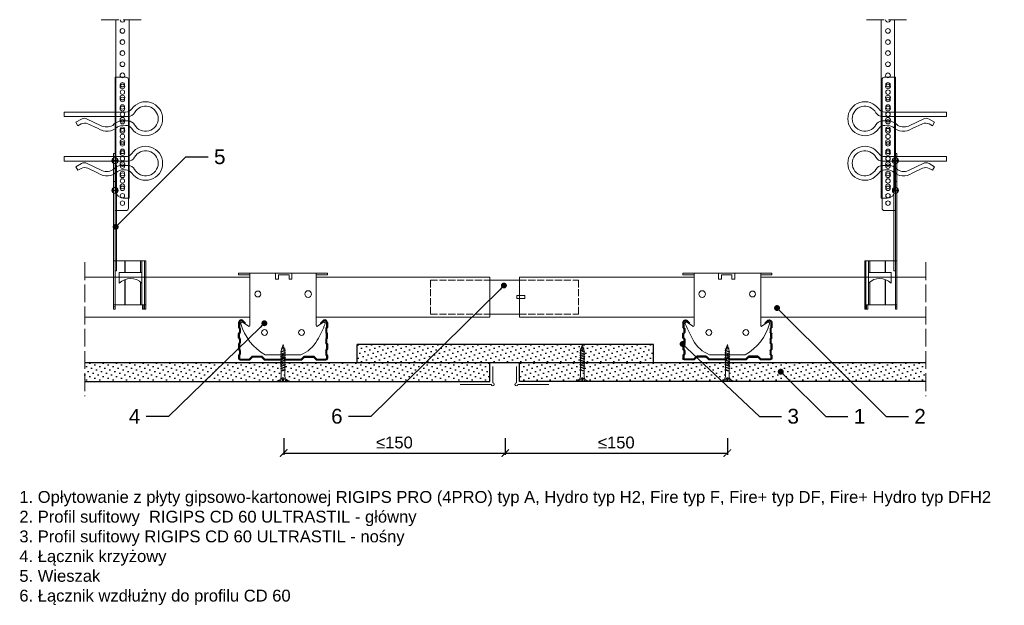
# Model space of a CAD drawing. Header units: millimetres. Extents: x -628 to 37, y 3776 to 4172.
import ezdxf
from ezdxf import colors
from ezdxf.entities.mleader import LeaderData, LeaderLine
from ezdxf.math import Vec2, Vec3

# ---------------------------------------------------------------- set-up
doc = ezdxf.new("R2010")
doc.units = ezdxf.units.MM
doc.linetypes.add('ACAD_ISO02W100', pattern=[15, 12, -3])
for name, color, linetype, lineweight in [('_RIGIPS AKCESORIA', 7, 'Continuous', 18), ('_RIGIPS G-K', 7, 'Continuous', 25), ('_RIGIPS PROFIL', 7, 'Continuous', 18), ('KRESKOWANIE', 7, 'Continuous', 9), ('PRZERYWANA', 7, 'ACAD_ISO02W100', 9)]:
    doc.layers.add(name, color=color, linetype=linetype, lineweight=lineweight)
doc.styles.get("Standard").update_dxf_attribs({"font": 'arial.ttf'})
doc.dimstyles.new('ISO-25', dxfattribs={"dimtxt": 2.5, "dimasz": 2.5, "dimexe": 1.25, "dimexo": 0.625, "dimtad": 1, "dimtxsty": 'Standard', "dimcen": 2.5, "dimadec": 0, "dimazin": 0, "dimtfac": 1, "dimtmove": 0, "dimatfit": 3, "dimfxl": 1, "dimarcsym": 0})

# ---------------------------------------------------------------- blocks, each defined once
blk = doc.blocks.new('TN 25')
at = {"layer": '_RIGIPS AKCESORIA'}
for p, q in [((0, -0.84), (0, 7.16)), ((0, 7.16), (0.46, 7.16)), ((0.46, 7.16), (0.46, 4.78)), ((0.46, 4.78), (0, 4.78)), ((0, 3.5), (1.77, 3.5)), ((0, 2.83), (1.77, 2.83)), ((0.46, 1.64), (0, 1.64)), ((0.46, -0.84), (0.46, 1.64)), ((1.77, 3.5), (1.77, 4.2)), ((1.77, 2.83), (1.77, 2.18)), ((3.02, 4.46), (8.47, 4.46)), ((7.49, 2.01), (3.55, 2.01)), ((7.12, 4.46), (7.12, 3.18)), ((8.03, 2.01), (7.12, 4.46)), ((7.12, 3.18), (7.65, 1.53)), ((7.65, 1.53), (8.03, 2.01)), ((9.41, 2.01), (8.03, 2.01)), ((8.47, 4.46), (8.79, 5)), ((9.61, 1.51), (8.47, 4.46)), ((8.79, 5), (9.93, 2.01)), ((9, 4.46), (10.1, 4.46)), ((9.93, 2.01), (9.61, 1.51)), ((11.04, 2.01), (9.93, 2.01)), ((10.1, 4.46), (10.41, 5)), ((11.23, 1.51), (10.1, 4.46)), ((10.41, 5), (11.56, 2.01)), ((10.62, 4.46), (11.67, 4.46)), ((11.56, 2.01), (11.23, 1.51)), ((12.61, 2.01), (11.56, 2.01)), ((11.67, 4.46), (11.99, 5)), ((12.81, 1.51), (11.67, 4.46)), ((11.99, 5), (13.14, 2.01)), ((12.2, 4.46), (13.21, 4.46)), ((13.14, 2.01), (12.81, 1.51)), ((14.15, 2.01), (13.14, 2.01)), ((13.21, 4.46), (13.52, 5)), ((14.34, 1.51), (13.21, 4.46)), ((13.52, 5), (14.67, 2.01)), ((13.73, 4.46), (14.8, 4.46)), ((14.67, 2.01), (14.34, 1.51)), ((15.74, 2.01), (14.67, 2.01)), ((14.8, 4.46), (15.12, 5)), ((15.94, 1.51), (14.8, 4.46)), ((15.12, 5), (16.26, 2.01)), ((15.33, 4.46), (16.42, 4.46)), ((16.26, 2.01), (15.94, 1.51)), ((17.36, 2.01), (16.26, 2.01)), ((16.42, 4.46), (16.73, 5)), ((17.55, 1.51), (16.42, 4.46)), ((16.73, 5), (17.88, 2.01)), ((16.94, 4.46), (17.99, 4.46)), ((17.88, 2.01), (17.55, 1.51)), ((18.93, 2.01), (17.88, 2.01)), ((17.99, 4.46), (18.31, 5)), ((19.13, 1.51), (17.99, 4.46)), ((18.31, 5), (19.45, 2.01)), ((18.52, 4.46), (19.68, 4.46)), ((19.45, 2.01), (19.13, 1.51)), ((19.45, 2.01), (20.62, 2.01)), ((19.68, 4.46), (20, 5)), ((20.82, 1.51), (19.68, 4.46)), ((20, 5), (21.14, 2.01)), ((20.21, 4.46), (20.7, 4.46)), ((20.7, 4.46), (22.28, 3.98)), ((21.14, 2.01), (20.82, 1.51)), ((21.14, 2.01), (21.81, 2.12)), ((21.85, 1.83), (21.67, 3.28)), ((21.67, 3.28), (22.14, 2.4)), ((22.14, 2.4), (21.85, 1.83)), ((22.7, 2.36), (22.14, 2.4)), ((22.28, 3.98), (22.56, 4.37)), ((22.7, 2.36), (22.28, 3.98)), ((22.56, 4.37), (23.03, 2.71)), ((23.03, 2.71), (22.7, 2.36)), ((22.71, 3.85), (25, 3.24)), ((25, 3.24), (23.03, 2.71)), ((0, -0.84), (0.46, -0.84))]:
    blk.add_line(p, q, dxfattribs=at)
for centre, major_axis, ratio, start_param, end_param in [((3.09, 7.67), (0.17, 3.2), 0.826134, 1.773653, 3.180586), ((-0.04, 0.9), (0, 3.93), 0.848176, -0.720942, -0.151112), ((3.37, -1.57), (0.28, 3.57), 0.832181, 0.035984, 1.430787), ((-2.73, 15.91), (0, 14.76), 0.848176, 3.399396, 3.475072), ((0.59, 4.62), (0, 2.81), 0.848176, 3.475072, 3.862535), ((1.66, 3.18), (0, 0.895), 0.848176, -1.552777, -0.720942), ((1.66, 3.18), (0, 0.895), 0.848176, 3.862535, 4.730408)]:
    blk.add_ellipse(centre, major_axis=major_axis, ratio=ratio, start_param=start_param, end_param=end_param, dxfattribs=at)
blk = doc.blocks.new('CD 60 ULTRASTIL')
h = blk.add_hatch()
h.set_pattern_fill('ANSI31', color=256, scale=0.3, style=0)
h.paths.add_polyline_path([(542.88, 684.5, -0.302776), (543.49, 684.5), (544.54, 683.79, 0.148069), (544.85, 683.7), (555.42, 683.7, 0.198912), (555.81, 683.86), (557.38, 685.44, -0.198912), (557.77, 685.6), (563.59, 685.6, -0.198912), (563.98, 685.44), (565.55, 683.86, 0.198912), (565.94, 683.7), (572.18, 683.7, 0.414214), (573.18, 684.7), (573.18, 686.74, 0.198912), (573.02, 687.12), (572.74, 687.4, -0.198912), (572.58, 687.79), (572.58, 689.87, -0.198912), (572.74, 690.26), (573.02, 690.54, 0.198912), (573.18, 690.93), (573.18, 694.47, 0.198912), (573.02, 694.86), (572.74, 695.14, -0.198912), (572.58, 695.53), (572.58, 697.61, -0.198912), (572.74, 698), (573.02, 698.28, 0.198912), (573.18, 698.67), (573.18, 701.47, 0.198912), (573.02, 701.86), (572.74, 702.14, -0.198912), (572.58, 702.53), (572.58, 704.61, -0.198912), (572.74, 705), (573.02, 705.28, 0.198912), (573.18, 705.67), (573.18, 708.9, 0.666128), (570.12, 710.18), (568.55, 708.63), (568.93, 708.24), (570.5, 709.79, -0.666128), (572.63, 708.9), (572.63, 705.9, -0.198912), (572.47, 705.51), (572.19, 705.23, 0.198912), (572.03, 704.84), (572.03, 702.3, 0.198912), (572.19, 701.91), (572.47, 701.63, -0.198912), (572.63, 701.25), (572.63, 698.9, -0.198912), (572.47, 698.51), (572.19, 698.23, 0.198912), (572.03, 697.84), (572.03, 695.3, 0.198912), (572.19, 694.91), (572.47, 694.63, -0.198912), (572.63, 694.25), (572.63, 691.16, -0.198912), (572.47, 690.77), (572.19, 690.49, 0.198912), (572.03, 690.1), (572.03, 687.56, 0.198912), (572.19, 687.17), (572.47, 686.9, -0.198912), (572.63, 686.51), (572.63, 684.7, -0.414214), (572.18, 684.25), (566.17, 684.25, -0.198912), (565.78, 684.41), (564.2, 685.99, 0.198912), (563.82, 686.15), (557.55, 686.15, 0.198912), (557.16, 685.99), (555.58, 684.41, -0.198912), (555.19, 684.25), (545.01, 684.25, -0.148069), (544.71, 684.34), (543.49, 685.16, 0.302776), (542.88, 685.16), (541.65, 684.34, -0.148069), (541.35, 684.25), (531.17, 684.25, -0.198912), (530.78, 684.41), (529.2, 685.99, 0.198912), (528.82, 686.15), (522.55, 686.15, 0.198912), (522.16, 685.99), (520.58, 684.41, -0.198912), (520.19, 684.25), (514.18, 684.25, -0.414214), (513.73, 684.7), (513.73, 686.51, -0.198912), (513.89, 686.9), (514.17, 687.17, 0.198912), (514.33, 687.56), (514.33, 690.1, 0.198912), (514.17, 690.49), (513.89, 690.77, -0.198912), (513.73, 691.16), (513.73, 694.25, -0.198912), (513.89, 694.63), (514.17, 694.91, 0.198912), (514.33, 695.3), (514.33, 697.84, 0.198912), (514.17, 698.23), (513.89, 698.51, -0.198912), (513.73, 698.9), (513.73, 701.25, -0.198912), (513.89, 701.63), (514.17, 701.91, 0.198912), (514.33, 702.3), (514.33, 704.84, 0.198912), (514.17, 705.23), (513.89, 705.51, -0.198912), (513.73, 705.9), (513.73, 708.9, -0.666128), (515.86, 709.79), (517.43, 708.24), (517.81, 708.63), (516.25, 710.18, 0.666128), (513.18, 708.9), (513.18, 705.67, 0.198912), (513.34, 705.28), (513.62, 705, -0.198912), (513.78, 704.61), (513.78, 702.53, -0.198912), (513.62, 702.14), (513.34, 701.86, 0.198912), (513.18, 701.47), (513.18, 698.67, 0.198912), (513.34, 698.28), (513.62, 698, -0.198912), (513.78, 697.61), (513.78, 695.53, -0.198912), (513.62, 695.14), (513.34, 694.86, 0.198912), (513.18, 694.47), (513.18, 690.93, 0.198912), (513.34, 690.54), (513.62, 690.26, -0.198912), (513.78, 689.87), (513.78, 687.79, -0.198912), (513.62, 687.4), (513.34, 687.12, 0.198912), (513.18, 686.74), (513.18, 684.7, 0.414214), (514.18, 683.7), (520.42, 683.7, 0.198912), (520.81, 683.86), (522.38, 685.44, -0.198912), (522.77, 685.6), (528.59, 685.6, -0.198912), (528.98, 685.44), (530.55, 683.86, 0.198912), (530.94, 683.7), (541.51, 683.7, 0.148069), (541.82, 683.79)])
for p, q in [((513.18, 708.9), (513.18, 705.67)), ((513.34, 705.28), (513.62, 705)), ((513.73, 708.9), (513.73, 705.9)), ((513.89, 705.51), (514.17, 705.23)), ((515.86, 709.79), (517.43, 708.24)), ((516.25, 710.18), (517.81, 708.63)), ((517.43, 708.24), (517.81, 708.63)), ((570.12, 710.18), (568.55, 708.63)), ((568.93, 708.24), (568.55, 708.63)), ((570.5, 709.79), (568.93, 708.24)), ((572.47, 705.51), (572.19, 705.23)), ((572.63, 708.9), (572.63, 705.9)), ((573.02, 705.28), (572.74, 705)), ((573.18, 708.9), (573.18, 705.67)), ((513.18, 698.67), (513.18, 701.47)), ((513.34, 701.86), (513.62, 702.14)), ((513.73, 698.9), (513.73, 701.25)), ((513.78, 704.61), (513.78, 702.53)), ((513.89, 701.63), (514.17, 701.91)), ((513.89, 698.51), (514.17, 698.23)), ((514.33, 704.84), (514.33, 702.3)), ((572.03, 704.84), (572.03, 702.3)), ((572.47, 701.63), (572.19, 701.91)), ((572.47, 698.51), (572.19, 698.23)), ((572.58, 704.61), (572.58, 702.53)), ((572.63, 698.9), (572.63, 701.25)), ((573.02, 701.86), (572.74, 702.14)), ((573.18, 698.67), (573.18, 701.47)), ((513.18, 694.47), (513.18, 690.93)), ((513.34, 698.28), (513.62, 698)), ((513.34, 694.86), (513.62, 695.14)), ((513.73, 694.25), (513.73, 691.16)), ((513.78, 697.61), (513.78, 695.53)), ((513.89, 694.63), (514.17, 694.91)), ((514.33, 697.84), (514.33, 695.3)), ((572.03, 697.84), (572.03, 695.3)), ((572.47, 694.63), (572.19, 694.91)), ((572.58, 697.61), (572.58, 695.53)), ((572.63, 694.25), (572.63, 691.16)), ((573.02, 698.28), (572.74, 698)), ((573.02, 694.86), (572.74, 695.14)), ((573.18, 694.47), (573.18, 690.93)), ((513.18, 686.74), (513.18, 684.7)), ((513.34, 690.54), (513.62, 690.26)), ((513.34, 687.12), (513.62, 687.4)), ((513.73, 686.51), (513.73, 684.7)), ((513.78, 689.87), (513.78, 687.79)), ((513.89, 690.77), (514.17, 690.49)), ((513.89, 686.9), (514.17, 687.17)), ((514.33, 690.1), (514.33, 687.56)), ((520.58, 684.41), (522.16, 685.99)), ((520.81, 683.86), (522.38, 685.44)), ((522.55, 686.15), (528.82, 686.15)), ((528.59, 685.6), (522.77, 685.6)), ((530.55, 683.86), (528.98, 685.44)), ((530.78, 684.41), (529.2, 685.99)), ((541.65, 684.34), (542.88, 685.16)), ((544.71, 684.34), (543.49, 685.16)), ((555.58, 684.41), (557.16, 685.99)), ((555.81, 683.86), (557.38, 685.44)), ((557.55, 686.15), (563.82, 686.15)), ((557.77, 685.6), (563.59, 685.6)), ((565.55, 683.86), (563.98, 685.44)), ((565.78, 684.41), (564.2, 685.99)), ((572.03, 690.1), (572.03, 687.56)), ((572.47, 690.77), (572.19, 690.49)), ((572.47, 686.9), (572.19, 687.17)), ((572.58, 689.87), (572.58, 687.79)), ((572.63, 686.51), (572.63, 684.7)), ((573.02, 690.54), (572.74, 690.26)), ((573.02, 687.12), (572.74, 687.4)), ((573.18, 686.74), (573.18, 684.7)), ((514.18, 684.25), (520.19, 684.25)), ((514.18, 683.7), (520.42, 683.7)), ((530.94, 683.7), (541.51, 683.7)), ((531.17, 684.25), (541.35, 684.25)), ((541.82, 683.79), (542.88, 684.5)), ((544.54, 683.79), (543.49, 684.5)), ((544.85, 683.7), (555.42, 683.7)), ((545.01, 684.25), (555.19, 684.25)), ((565.94, 683.7), (572.18, 683.7)), ((566.17, 684.25), (572.18, 684.25))]:
    blk.add_line(p, q)
for centre, radius, start, end in [((514.98, 708.9), 1.8, 45.32514, 180), ((513.73, 705.67), 0.55, 180, 225), ((513.23, 704.61), 0.55, 0, 45), ((514.98, 708.9), 1.25, 45.32514, 180), ((514.28, 705.9), 0.55, 180, 225), ((513.78, 704.84), 0.55, 0, 45), ((571.38, 708.9), 1.8, 360, 134.67486), ((571.38, 708.9), 1.25, 360, 134.67486), ((572.58, 704.84), 0.55, 135, 180), ((572.08, 705.9), 0.55, 315, 0), ((573.13, 704.61), 0.55, 135, 180), ((572.63, 705.67), 0.55, 315, 0), ((513.73, 701.47), 0.55, 135, 180), ((513.73, 698.67), 0.55, 180, 225), ((513.23, 702.53), 0.55, 315, 0), ((514.28, 701.25), 0.55, 135, 180), ((514.28, 698.9), 0.55, 180, 225), ((513.78, 702.3), 0.55, 315, 0), ((572.58, 702.3), 0.55, 180, 225), ((572.08, 701.25), 0.55, 0, 45), ((572.08, 698.9), 0.55, 315, 0), ((573.13, 702.53), 0.55, 180, 225), ((572.63, 701.47), 0.55, 0, 45), ((572.63, 698.67), 0.55, 315, 0), ((513.73, 694.47), 0.55, 135, 180), ((513.23, 697.61), 0.55, 360, 45), ((513.23, 695.53), 0.55, 315, 0), ((514.28, 694.25), 0.55, 135, 180), ((513.78, 697.84), 0.55, 0, 45), ((513.78, 695.3), 0.55, 315, 0), ((572.58, 697.84), 0.55, 135, 180), ((572.58, 695.3), 0.55, 180, 225), ((572.08, 694.25), 0.55, 0, 45), ((573.13, 697.61), 0.55, 135, 180), ((573.13, 695.53), 0.55, 180, 225), ((572.63, 694.47), 0.55, 0, 45), ((513.73, 690.93), 0.55, 180, 225), ((513.73, 686.74), 0.55, 135, 180), ((513.23, 689.87), 0.55, 0, 45), ((513.23, 687.79), 0.55, 315, 0), ((514.28, 691.16), 0.55, 180, 225), ((514.28, 686.51), 0.55, 135, 180), ((513.78, 690.1), 0.55, 360, 45), ((513.78, 687.56), 0.55, 315, 360), ((522.55, 685.6), 0.55, 90, 135), ((522.77, 685.05), 0.55, 90, 135), ((528.59, 685.05), 0.55, 45, 90), ((528.82, 685.6), 0.55, 45, 90), ((543.18, 684.7), 0.55, 56.30993, 123.69007), ((557.55, 685.6), 0.55, 90, 135), ((557.77, 685.05), 0.55, 90, 135), ((563.59, 685.05), 0.55, 45, 90), ((563.82, 685.6), 0.55, 45, 90), ((572.58, 690.1), 0.55, 135, 180), ((572.58, 687.56), 0.55, 180, 225), ((572.08, 691.16), 0.55, 315, 0), ((572.08, 686.51), 0.55, 360, 45), ((573.13, 689.87), 0.55, 135, 180), ((573.13, 687.79), 0.55, 180, 225), ((572.63, 690.93), 0.55, 315, 0), ((572.63, 686.74), 0.55, 360, 45), ((514.18, 684.7), 1, 180, 270), ((514.18, 684.7), 0.45, 180, 270), ((520.19, 684.8), 0.55, 270, 315), ((520.42, 684.25), 0.55, 270, 315), ((530.94, 684.25), 0.55, 225, 270), ((531.17, 684.8), 0.55, 225, 270), ((541.35, 684.8), 0.55, 270, 303.69007), ((541.51, 684.25), 0.55, 270, 303.69007), ((543.18, 684.04), 0.55, 56.30993, 123.69007), ((544.85, 684.25), 0.55, 236.30993, 270), ((545.01, 684.8), 0.55, 236.30993, 270), ((555.19, 684.8), 0.55, 270, 315), ((555.42, 684.25), 0.55, 270, 315), ((565.94, 684.25), 0.55, 225, 270), ((566.17, 684.8), 0.55, 225, 270), ((572.18, 684.7), 1, 270, 0), ((572.18, 684.7), 1, 270, 360), ((572.18, 684.7), 0.45, 270, 360)]:
    blk.add_arc(centre, radius, start, end)
blk = doc.blocks.new('Lacznik krzyzowy (widok2)')
at = {"layer": '_RIGIPS AKCESORIA'}
for p, q in [((94.8, 91.5, 218.36), (94.8, 90.5, 218.36)), ((94.8, 91.5, 218.36), (154.8, 91.5, 218.36)), ((94.8, 90.5, 218.36), (102.3, 90.5, 218.36)), ((102.3, 56.15, 218.36), (102.3, 91.5, 218.36)), ((119.8, 91.5, 218.36), (119.8, 87.5, 218.36)), ((130.8, 91.5, 218.36), (119.8, 91.5, 218.36)), ((119.8, 87.5, 218.36), (121.8, 87.5, 218.36)), ((121.8, 87.5, 218.36), (121.8, 90.5, 218.36)), ((121.8, 90.5, 218.36), (128.85, 90.5, 218.36)), ((128.85, 90.5, 218.36), (128.85, 87.5, 218.36)), ((128.85, 87.5, 218.36), (130.85, 87.5, 218.36)), ((130.85, 91.5, 218.36), (130.85, 87.5, 218.36)), ((147.3, 91.5, 218.36), (147.3, 56.15, 218.36)), ((154.8, 90.5, 218.36), (147.3, 90.5, 218.36)), ((154.8, 91.5, 218.36), (154.8, 90.5, 218.36)), ((97.87, 58.35, 218.36), (101.51, 55.74, 218.36)), ((148.09, 55.74, 218.36), (151.73, 58.35, 218.36)), ((136.8, 36.5, 218.36), (112.81, 36.5, 218.36))]:
    blk.add_line(p, q, dxfattribs=at)
for centre, radius in [((107.8, 77.5, 218.36), 2), ((141.8, 77.5, 218.36), 2.24), ((112.3, 51.5, 218.36), 2), ((137.3, 51.5, 218.36), 2)]:
    blk.add_circle(centre, radius, dxfattribs=at)
for centre, radius, start, end in [((97.29, 57.53, 218.36), 1, 122.13876, 189.8152), ((129.23, 66.45, 218.36), 34.16, 195.43515, 241.26582), ((97.29, 57.53, 218.36), 1, 54.46232, 122.13876), ((101.8, 56.15, 218.36), 0.5, 234.46232, 0), ((147.8, 56.15, 218.36), 0.5, 180, 305.53768), ((20.47, 114.78, 218.36), 144.71, 331.73983, 336.62248), ((152.32, 57.53, 218.36), 1, 350.1848, 125.53768), ((129.12, 56.49, 218.36), 21.41, 291.01298, 331.47491)]:
    blk.add_arc(centre, radius, start, end, dxfattribs=at)
blk = doc.blocks.new('wieszak noniuszowy bok')
at = {"layer": '_RIGIPS AKCESORIA', "lineweight": 0}
for p, q in [((1392.48, 5181.36), (1399.98, 5181.36)), ((1399.98, 5024.65), (1399.98, 5181.36)), ((1390.98, 5092.86), (1390.98, 5179.86)), ((1399.98, 5129.95), (1399.97, 5129.95)), ((1399.98, 5129.95), (1401, 5129.95)), ((1401, 5129.95), (1401, 5024.65)), ((1401, 5129.95), (1401, 5129.95)), ((1398.54, 5126.58), (1398.54, 5123.65)), ((1398.96, 5122.28), (1399.98, 5122.28)), ((1398.96, 5122.28), (1399.98, 5122.28)), ((1398.96, 5122.28), (1398.96, 5050.72)), ((1399.98, 5126.06), (1399.98, 5102.02)), ((1401.42, 5126.58), (1401.42, 5123.65)), ((1399.98, 5116.66), (1401, 5116.66)), ((1399.98, 5116.63), (1399.98, 5116.66)), ((1399.98, 5116.66), (1399.98, 5116.63)), ((1399.98, 5116.62), (1399.98, 5116.63)), ((1399.98, 5116.63), (1399.98, 5116.56)), ((1399.98, 5116.55), (1399.98, 5116.63)), ((1399.98, 5116.63), (1399.98, 5116.55)), ((1399.98, 5116.55), (1399.98, 5116.62)), ((1399.98, 5116.56), (1399.98, 5116.43)), ((1399.98, 5116.42), (1399.98, 5116.55)), ((1399.98, 5116.41), (1399.98, 5116.55)), ((1399.98, 5116.55), (1399.98, 5116.41)), ((1399.98, 5116.43), (1399.98, 5116.25)), ((1399.98, 5116.24), (1399.98, 5116.42)), ((1399.98, 5116.21), (1399.98, 5116.41)), ((1399.98, 5116.41), (1399.98, 5116.21)), ((1399.98, 5116.25), (1399.98, 5116.01)), ((1399.98, 5116), (1399.98, 5116.24)), ((1399.98, 5115.97), (1399.98, 5116.21)), ((1399.98, 5116.21), (1399.98, 5115.97)), ((1399.98, 5116.01), (1399.98, 5115.74)), ((1399.98, 5115.71), (1399.98, 5116)), ((1399.98, 5115.69), (1399.98, 5115.97)), ((1399.98, 5115.97), (1399.98, 5115.69)), ((1399.98, 5115.74), (1399.98, 5115.41)), ((1399.98, 5115.38), (1399.98, 5115.71)), ((1399.98, 5115.37), (1399.98, 5115.69)), ((1399.98, 5115.69), (1399.98, 5115.37)), ((1399.98, 5115.41), (1399.98, 5115.05)), ((1399.98, 5115.02), (1399.98, 5115.38)), ((1399.98, 5115.02), (1399.98, 5115.37)), ((1399.98, 5115.37), (1399.98, 5115.02)), ((1399.98, 5115.05), (1399.98, 5114.67)), ((1399.98, 5114.65), (1399.98, 5115.02)), ((1399.98, 5114.64), (1399.98, 5115.02)), ((1399.98, 5115.02), (1399.98, 5114.64)), ((1399.98, 5114.67), (1399.98, 5114.28)), ((1399.98, 5114.25), (1399.98, 5114.65)), ((1399.98, 5114.25), (1399.98, 5114.64)), ((1399.98, 5114.64), (1399.98, 5114.25)), ((1399.98, 5114.28), (1399.98, 5113.88)), ((1399.98, 5113.85), (1399.98, 5114.25)), ((1399.98, 5113.84), (1399.98, 5114.25)), ((1399.98, 5114.25), (1399.98, 5113.84)), ((1399.98, 5113.88), (1399.98, 5113.48)), ((1399.98, 5113.46), (1399.98, 5113.85)), ((1399.98, 5113.84), (1399.98, 5113.44)), ((1399.98, 5113.44), (1399.98, 5113.84)), ((1399.98, 5113.48), (1399.98, 5113.1)), ((1399.98, 5113.07), (1399.98, 5113.46)), ((1399.98, 5113.44), (1399.98, 5113.06)), ((1399.98, 5113.06), (1399.98, 5113.44)), ((1399.98, 5113.1), (1399.98, 5112.75)), ((1399.98, 5112.72), (1399.98, 5113.07)), ((1399.98, 5113.06), (1399.98, 5112.68)), ((1399.98, 5112.68), (1399.98, 5113.06)), ((1399.98, 5112.75), (1399.98, 5112.42)), ((1399.98, 5112.4), (1399.98, 5112.72)), ((1399.98, 5112.68), (1399.98, 5112.33)), ((1399.98, 5112.33), (1399.98, 5112.68)), ((1399.98, 5112.42), (1399.98, 5112.14)), ((1399.98, 5112.12), (1399.98, 5112.4)), ((1399.98, 5112.33), (1399.98, 5112)), ((1399.98, 5112), (1399.98, 5112.33)), ((1399.98, 5112.14), (1399.98, 5111.9)), ((1399.98, 5111.89), (1399.98, 5112.12)), ((1399.98, 5112), (1399.98, 5111.72)), ((1399.98, 5111.72), (1399.98, 5112)), ((1399.98, 5111.9), (1399.98, 5111.72)), ((1399.98, 5111.72), (1399.98, 5111.89)), ((1399.98, 5111.72), (1399.98, 5111.6)), ((1399.98, 5111.59), (1399.98, 5111.72)), ((1399.98, 5111.72), (1399.98, 5111.48)), ((1399.98, 5111.48), (1399.98, 5111.72)), ((1399.98, 5111.6), (1399.98, 5111.54)), ((1399.98, 5111.53), (1399.98, 5111.59)), ((1399.98, 5111.54), (1399.98, 5111.53)), ((1399.98, 5111.48), (1399.98, 5111.29)), ((1399.98, 5111.29), (1399.98, 5111.48)), ((1399.98, 5111.29), (1399.98, 5111.15)), ((1399.98, 5111.15), (1399.98, 5111.29)), ((1399.98, 5111.15), (1399.98, 5111.06)), ((1399.98, 5111.06), (1399.98, 5111.15)), ((1399.98, 5111.06), (1399.98, 5111.04)), ((1399.98, 5111.04), (1399.98, 5111.06)), ((1399.98, 5111.04), (1401, 5111.04)), ((1398.54, 5106.42), (1398.54, 5103.49)), ((1399.98, 5102.02), (1399.98, 5102.1)), ((1401.42, 5106.42), (1401.42, 5103.49)), ((1399.98, 5091.36), (1392.48, 5091.36)), ((1400.98, 5057.36), (1379.24, 5057.36)), ((1379.24, 5057.36), (1379.24, 5024.65)), ((1380.12, 5057.36), (1380.12, 5024.65)), ((1381.9, 5057.36), (1381.9, 5049.5)), ((1382.79, 5057.36), (1382.79, 5049.5)), ((1393.13, 5057.36), (1393.13, 5049.5)), ((1393.4, 5057.36), (1393.4, 5049.5)), ((1400.98, 5057.36), (1401, 5057.36)), ((1401, 5057.36), (1400.98, 5057.36)), ((1381.81, 5042.35), (1381.81, 5049.5)), ((1397.14, 5049.5), (1381.81, 5049.5)), ((1397.14, 5042.35), (1397.14, 5049.5)), ((1398.96, 5050.72), (1399.98, 5050.72)), ((1381.9, 5042.43), (1381.9, 5027.72)), ((1382.79, 5043.18), (1382.79, 5027.72)), ((1393.13, 5044.79), (1393.13, 5027.72)), ((1393.4, 5044.69), (1393.4, 5027.72)), ((1379.24, 5027.72), (1401, 5027.72)), ((1379.24, 5024.65), (1381.46, 5024.65)), ((1380.57, 5027.72), (1380.57, 5024.65)), ((1381.46, 5024.65), (1381.46, 5027.72)), ((1399.98, 5026.19), (1401, 5026.19)), ((1401, 5024.65), (1399.98, 5024.65))]:
    blk.add_line(p, q, dxfattribs=at)
at = {"layer": '_RIGIPS AKCESORIA'}
for p, q in [((1397.92, 5125.12), (1402.03, 5125.12)), ((1397.92, 5104.96), (1402.03, 5104.96))]:
    blk.add_line(p, q, dxfattribs=at)
for centre, radius in [((1394.98, 5176.36), 1.5), ((1394.98, 5171.36), 1.5), ((1394.98, 5166.36), 1.5), ((1394.98, 5161.36), 1.5), ((1394.98, 5156.36), 1.5), ((1394.98, 5151.36), 1.5), ((1394.98, 5146.36), 1.5), ((1394.98, 5141.36), 1.5), ((1394.98, 5136.36), 1.5), ((1394.98, 5131.36), 1.5), ((1394.98, 5126.36), 1.5), ((1394.98, 5121.36), 1.5), ((1399.98, 5125.12), 2.06), ((1394.98, 5116.36), 1.5), ((1394.98, 5111.36), 1.5), ((1394.98, 5106.36), 1.5), ((1394.98, 5101.36), 1.5), ((1399.98, 5104.96), 2.06), ((1394.98, 5096.36), 1.5)]:
    blk.add_circle(centre, radius, dxfattribs=at)
at = {"layer": '_RIGIPS AKCESORIA', "lineweight": 0}
for centre, start, end in [((1392.48, 5179.86), 90, 180), ((1392.48, 5092.86), 180, 270)]:
    blk.add_arc(centre, 1.5, start, end, dxfattribs=at)
at = {"layer": '_RIGIPS AKCESORIA'}
blk.add_arc((1389.48, 5034.29), 11.12, 46.44498, 133.40174, dxfattribs=at)
blk = doc.blocks.new('klamra')
at = {"layer": '_RIGIPS AKCESORIA'}
for p, q in [((6831.19, 2764.92), (6831.19, 2808.19)), ((6834.19, 2802.92), (6834.19, 2808.19)), ((6828.19, 2764.92), (6828.19, 2806.53)), ((6832.87, 2780.55), (6837.19, 2789.57)), ((6839.31, 2788.09), (6836.06, 2780.95)), ((6832.86, 2776.63), (6835, 2772.92)), ((6835, 2772.92), (6837.38, 2774.29)), ((6836.19, 2776.54), (6837.38, 2774.29)), ((6831.19, 2764.92), (6828.19, 2764.92))]:
    blk.add_line(p, q, dxfattribs=at)
for centre, radius, start, end in [((6832.69, 2820.02), 11.5, 305.1527, 234.8473), ((6832.69, 2820.02), 8.5, 298.7822, 241.2178), ((6823.19, 2806.53), 5, 0, 54.8473), ((6826.19, 2808.19), 5, 0, 61.2178), ((6839.19, 2808.19), 5, 118.7822, 180), ((6842.19, 2806.53), 5, 125.1527, 180), ((6843.93, 2805.32), 10.09, 195.26529, 228.13081), ((6845.23, 2805.18), 8.16, 170.44363, 210.28469), ((6831.19, 2793.92), 10, 324.31316, 45.573), ((6829.23, 2793.69), 8.97, 332.63871, 27.36129), ((6835.87, 2778.58), 3.59, 146.84138, 212.97155), ((6840.61, 2778.88), 5, 155.51094, 207.86223)]:
    blk.add_arc(centre, radius, start, end, dxfattribs=at)
blk = doc.blocks.new('noniusz uciety')
at = {"layer": '_RIGIPS AKCESORIA'}
for p, q in [((1663.33, 1509.33), (1663.33, 1629.95)), ((1672.33, 1514.33), (1672.33, 1629.95)), ((1667.33, 1509.33), (1663.33, 1509.33))]:
    blk.add_line(p, q, dxfattribs=at)
for centre in [(1667.88, 1622.34), (1667.88, 1614.84), (1667.88, 1607.34), (1667.88, 1599.84), (1667.88, 1592.34), (1667.88, 1584.84), (1667.88, 1577.34), (1667.88, 1569.84), (1667.88, 1562.34), (1667.88, 1554.84), (1667.88, 1547.34), (1667.88, 1539.84), (1667.88, 1532.34), (1667.88, 1524.84), (1667.88, 1517.34)]:
    blk.add_circle(centre, 1.6, dxfattribs=at)
for centre, radius, start, end in [((1667.88, 1629.84), 1.6, 175.8835, 4.1165), ((1667.33, 1514.33), 5, 270, 0)]:
    blk.add_arc(centre, radius, start, end, dxfattribs=at)
blk = doc.blocks.new('polnaroznik')
at = {"layer": '_RIGIPS AKCESORIA'}
for p, q in [((429.5, 44.15), (429.5, 55.15)), ((430.5, 56.15), (451.5, 56.15))]:
    blk.add_line(p, q, dxfattribs=at)
blk.add_arc((429.5, 56.15), 1, 0, 270, dxfattribs=at)
blk = doc.blocks.new('_Dot')
at = {"color": 0, "linetype": 'ByBlock', "lineweight": -2}
blk.add_line((-0.5, 0), (-1, 0), dxfattribs=at)
at = {"color": 0, "linetype": 'ByBlock', "const_width": 0.5}
blk.add_lwpolyline([(-0.25, 0, 1), (0.25, 0, 1)], format="xyb", close=True, dxfattribs=at)
blk = doc.blocks.new('_ArchTick')
at = {"color": 0, "linetype": 'ByBlock', "const_width": 0.15}
blk.add_lwpolyline([(-0.5, -0.5), (0.5, 0.5)], dxfattribs=at)
blk = doc.blocks.new('*D43')
at = {"layer": 'Defpoints', "color": 0, "transparency": 16777216}
for p in [(-450.01, 3975.2), (-300.37, 3943.73), (-300.37, 3879.25)]:
    blk.add_point(p, dxfattribs=at)
at = {"layer": 'KRESKOWANIE', "color": 0, "lineweight": -2, "transparency": 16777216}
for p, q in [((-450.01, 3889.25), (-450.01, 3878)), ((-300.37, 3889.25), (-300.37, 3878)), ((-450.01, 3879.25), (-300.37, 3879.25))]:
    blk.add_line(p, q, dxfattribs=at)
at = {"layer": 'KRESKOWANIE', "color": 0, "lineweight": -2, "transparency": 16777216, "xscale": 5, "yscale": 5, "zscale": 5, "rotation": 180}
blk.add_blockref('_ArchTick', (-450.01, 3879.25), dxfattribs=at)
at = {"layer": 'KRESKOWANIE', "color": 0, "lineweight": -2, "transparency": 16777216, "xscale": 5, "yscale": 5, "zscale": 5}
blk.add_blockref('_ArchTick', (-300.37, 3879.25), dxfattribs=at)
at = {"layer": 'KRESKOWANIE', "color": 0, "transparency": 16777216, "insert": (-375.19, 3886.34), "char_height": 8, "attachment_point": 5}
blk.add_mtext('≤150', dxfattribs=at)
blk = doc.blocks.new('*D44')
at = {"layer": 'Defpoints', "color": 0, "transparency": 16777216}
for p in [(-150.29, 3966.58), (-300.37, 3943.73), (-150.29, 3879.25)]:
    blk.add_point(p, dxfattribs=at)
at = {"layer": 'KRESKOWANIE', "color": 0, "lineweight": -2, "transparency": 16777216}
for p, q in [((-300.37, 3889.25), (-300.37, 3878)), ((-150.29, 3889.25), (-150.29, 3878)), ((-300.37, 3879.25), (-150.29, 3879.25))]:
    blk.add_line(p, q, dxfattribs=at)
at = {"layer": 'KRESKOWANIE', "color": 0, "lineweight": -2, "transparency": 16777216, "xscale": 5, "yscale": 5, "zscale": 5, "rotation": 180}
blk.add_blockref('_ArchTick', (-300.37, 3879.25), dxfattribs=at)
at = {"layer": 'KRESKOWANIE', "color": 0, "lineweight": -2, "transparency": 16777216, "xscale": 5, "yscale": 5, "zscale": 5}
blk.add_blockref('_ArchTick', (-150.29, 3879.25), dxfattribs=at)
at = {"layer": 'KRESKOWANIE', "color": 0, "transparency": 16777216, "insert": (-225.33, 3886.34), "char_height": 8, "attachment_point": 5}
blk.add_mtext('≤150', dxfattribs=at)

msp = doc.modelspace()

# ---------------------------------------------------------------- hatches: boundary and pattern name
at = {"layer": '_RIGIPS G-K'}
h = msp.add_hatch(dxfattribs=at)
h.set_pattern_fill('DOTS', color=256, scale=2, angle=225, style=0)
h.set_pattern_definition([(315, (1519.7584, 2553.724), (-1.122532, -3.367596), [0, -3.175])])
h.paths.add_polyline_path([(-200.288, 3940.175), (-200.288, 3952.675), (-400.445, 3952.675), (-400.445, 3940.175)])
h = msp.add_hatch(dxfattribs=at)
h.set_pattern_fill('DOTS', color=256, scale=2, angle=225, style=0)
h.set_pattern_definition([(225, (-2230.9973, 2541.224), (1.122532, -3.367596), [0, -3.175])])
h.paths.add_polyline_path([(-584.389, 3940.175), (-584.389, 3927.675), (-310.794, 3927.675), (-310.794, 3940.175)])
h = msp.add_hatch(dxfattribs=at)
h.set_pattern_fill('DOTS', color=256, scale=2, angle=225, style=0)
h.set_pattern_definition([(315, (1629.4094, 2541.224), (-1.122532, -3.367596), [0, -3.175])])
h.paths.add_polyline_path([(-16.344, 3927.675), (-16.344, 3940.175), (-290.794, 3940.175), (-290.794, 3927.675)])

# ---------------------------------------------------------------- linework, layer by layer
at = {"layer": '_RIGIPS AKCESORIA', "linetype": 'ACAD_ISO02W100', "lineweight": 9, "ltscale": 0.4}
for p, q in [((-350.794, 3996.175), (-310.794, 3996.175)), ((-350.794, 3973.175), (-350.794, 3996.175)), ((-290.794, 3996.175), (-250.794, 3996.175)), ((-250.794, 3973.175), (-250.794, 3996.175)), ((-350.794, 3973.175), (-310.794, 3973.175)), ((-290.794, 3973.175), (-250.794, 3973.175))]:
    msp.add_line(p, q, dxfattribs=at)
at = {"layer": '_RIGIPS AKCESORIA'}
for p, q in [((-310.794, 3996.175), (-290.794, 3996.175)), ((-310.794, 3973.175), (-290.794, 3973.175))]:
    msp.add_line(p, q, dxfattribs=at)
msp.add_lwpolyline([(-292.48, 3985.751), (-287.108, 3985.751), (-287.108, 3983.6), (-292.48, 3983.6)], close=True, dxfattribs=at)
at = {"layer": '_RIGIPS G-K'}
for p, q in [((-200.288, 3952.675), (-400.445, 3952.675)), ((-400.445, 3940.175), (-400.445, 3952.675)), ((-200.288, 3940.175), (-200.288, 3952.675)), ((-16.344, 3940.175), (-584.389, 3940.175)), ((-310.794, 3927.675), (-310.794, 3940.175)), ((-290.794, 3927.675), (-290.794, 3940.175)), ((-290.794, 3927.675), (-290.794, 3940.175)), ((-584.389, 3927.675), (-310.794, 3927.675)), ((-16.344, 3927.675), (-290.794, 3927.675))]:
    msp.add_line(p, q, dxfattribs=at)
at = {"layer": '_RIGIPS PROFIL'}
for p, q in [((-472.945, 3998.175), (-584.389, 3998.175)), ((-310.794, 3998.175), (-427.945, 3998.175)), ((-310.794, 3998.175), (-310.794, 3971.175)), ((-290.794, 3998.175), (-172.788, 3998.175)), ((-290.794, 3998.175), (-290.794, 3971.175)), ((-127.788, 3998.175), (-16.344, 3998.175)), ((-472.945, 3971.175), (-584.389, 3971.175)), ((-310.794, 3971.175), (-427.945, 3971.175)), ((-290.794, 3971.175), (-172.788, 3971.175)), ((-127.788, 3971.175), (-16.344, 3971.175))]:
    msp.add_line(p, q, dxfattribs=at)
at = {"layer": 'PRZERYWANA'}
for p, q in [((-573.356, 4172.075), (-544.356, 4172.075)), ((-56.376, 4172.075), (-27.376, 4172.075)), ((-584.389, 4008.175), (-584.389, 3917.675)), ((-16.344, 4008.175), (-16.344, 3917.675))]:
    msp.add_line(p, q, dxfattribs=at)

# ---------------------------------------------------------------- block references
at = {"xscale": -1}
for name, p in [('wieszak noniuszowy bok', (836.061, -1048.234)), ('Lacznik krzyzowy (widok2)', (-25.487, 3909.206, -218.356)), ('CD 60 ULTRASTIL', (392.893, 3258.474))]:
    msp.add_blockref(name, p, dxfattribs=at)
for name, p in [('wieszak noniuszowy bok', (-1436.794, -1048.234)), ('Lacznik krzyzowy (widok2)', (-575.246, 3909.206, -218.356)), ('CD 60 ULTRASTIL', (-993.626, 3258.474))]:
    msp.add_blockref(name, p)
at = {"rotation": 270}
for p in [(-3363.289, 10937.815), (-3363.289, 10907.718)]:
    msp.add_blockref('klamra', p, dxfattribs=at)
at = {"xscale": -1, "rotation": 90}
for p in [(2762.557, 10937.815), (2762.557, 10907.718)]:
    msp.add_blockref('klamra', p, dxfattribs=at)
at = {"layer": '_RIGIPS AKCESORIA'}
for name, p, rotation in [('TN 25', (-447.202, 3927.675), 90), ('polnaroznik', (120.707, 3981.826), 180)]:
    msp.add_blockref(name, p, dxfattribs=dict(at, rotation=rotation))
at = {"layer": '_RIGIPS AKCESORIA', "xscale": -1}
for name, p, rotation in [('TN 25', (-251.505, 3927.675), 270), ('TN 25', (-153.531, 3927.675), 270), ('polnaroznik', (-722.295, 3981.826), 180)]:
    msp.add_blockref(name, p, dxfattribs=dict(at, rotation=rotation))
at = {"layer": '_RIGIPS G-K', "xscale": -1}
msp.add_blockref('noniusz uciety', (1108.976, 2542.124), dxfattribs=at)
at = {"layer": '_RIGIPS G-K'}
msp.add_blockref('noniusz uciety', (-1709.709, 2542.124), dxfattribs=at)

# ---------------------------------------------------------------- texts
at = {"layer": 'KRESKOWANIE', "insert": (-628.534, 3853.606), "char_height": 8, "attachment_point": 1}
msp.add_mtext_dynamic_manual_height_columns('1. Opłytowanie z płyty gipsowo-kartonowej RIGIPS PRO (4PRO) typ A, Hydro typ H2, Fire typ F, Fire+ typ DF, Fire+ Hydro typ DFH2\\P2. Profil sufitowy  RIGIPS CD 60 ULTRASTIL - główny\\P3. Profil sufitowy RIGIPS CD 60 ULTRASTIL - nośny\\P4. Łącznik krzyżowy\\P5. Wieszak\\P6. Łącznik wzdłużny do profilu CD 60 ', width=676.14477, gutter_width=12.5, heights=[0], dxfattribs=at)

# ---------------------------------------------------------------- dimensions: what is measured, and where the dimension line sits
at = {"layer": 'KRESKOWANIE'}
for base, p1, p2, picture, middle in [((-300.366, 3879.251), (-450.014, 3975.198), (-300.366, 3943.725), '*D43', (-375.19, 3886.335)), ((-150.288, 3879.251), (-300.366, 3943.725), (-150.288, 3966.583), '*D44', (-225.327, 3886.335))]:
    dim = msp.add_linear_dim(base=base, p1=p1, p2=p2, text='≤150', dimstyle='ISO-25', override={"dimtxt": 8, "dimasz": 5, "dimgap": 3, "dimblk1": 'ArchTick', "dimblk2": 'ArchTick', "dimsah": 1, "dimfxl": 10, "dimfxlon": 1}, dxfattribs=at)
    dim.commit()
    dim.dimension.update_dxf_attribs({"geometry": picture, "text_midpoint": middle})

# ---------------------------------------------------------------- leaders
ml = msp.add_multileader_mtext('Standard', dxfattribs=at)
ml.set_content('5', color=256)
ml.set_leader_properties()
ml.set_arrow_properties(name='DOT')
ml.build(insert=Vec2(0, 0))
ml.multileader.update_dxf_attribs({"dogleg_length": 15})
ctx = ml.context
ctx.base_point, ctx.char_height, ctx.landing_gap_size, ctx.plane_origin = Vec3(-501.063, 4079.419), 10, 4, Vec3(-563.461, 4032.091)
notes = []
notes.append((ctx, [(0, (1, 1, 0), (-516.063, 4079.419), (1, 0), 15, [(0, [(-563.461, 4032.091)], 0, [])])]))
ctx.mtext.insert, ctx.mtext.flow_direction = Vec3(-497.063, 4084.504), 5
ml = msp.add_multileader_mtext('Standard', dxfattribs=at)
ml.set_content('6', color=256)
ml.set_leader_properties()
ml.set_arrow_properties(name='DOT')
ml.build(insert=Vec2(0, 0))
ml.multileader.update_dxf_attribs({"dogleg_length": 15})
ctx = ml.context
ctx.base_point, ctx.char_height, ctx.landing_gap_size, ctx.plane_origin = Vec3(-420.798, 3904.057), 10, 4, Vec3(-301.229, 3992.448)
ctx.text_align_type = 2
notes.append((ctx, [(0, (1, 1, 0), (-391.195, 3904.057), (-1, 0), 15, [(0, [(-301.229, 3992.448)], 0, [])])]))
ctx.mtext.insert, ctx.mtext.alignment, ctx.mtext.flow_direction = Vec3(-410.195, 3909.142), 3, 5
ml = msp.add_multileader_mtext('Standard', dxfattribs=at)
ml.set_content('2', color=256)
ml.set_leader_properties()
ml.set_arrow_properties(name='DOT')
ml.build(insert=Vec2(0, 0))
ml.multileader.update_dxf_attribs({"dogleg_length": 15})
ctx = ml.context
ctx.base_point, ctx.char_height, ctx.landing_gap_size, ctx.plane_origin = Vec3(-28.037, 3904.057), 10, 4, Vec3(-94.84, 3955.859)
notes.append((ctx, [(0, (1, 1, 0), (-43.037, 3904.057), (1, 0), 15, [(0, [(-116.757, 3977.229)], 0, [])])]))
ctx.mtext.insert, ctx.mtext.flow_direction = Vec3(-24.037, 3909.057), 5
ml = msp.add_multileader_mtext('Standard', dxfattribs=at)
ml.set_content('4', color=256)
ml.set_leader_properties()
ml.set_arrow_properties(name='DOT')
ml.build(insert=Vec2(0, 0))
ml.multileader.update_dxf_attribs({"dogleg_length": 15})
ctx = ml.context
ctx.base_point, ctx.char_height, ctx.landing_gap_size, ctx.plane_origin = Vec3(-557.75, 3904.057), 10, 4, Vec3(-437.867, 3992.448)
ctx.text_align_type = 2
notes.append((ctx, [(0, (1, 1, 0), (-527.833, 3904.057), (-1, 0), 15, [(0, [(-463.045, 3966.969)], 0, [])])]))
ctx.mtext.insert, ctx.mtext.alignment, ctx.mtext.flow_direction = Vec3(-546.833, 3909.057), 3, 5
ml = msp.add_multileader_mtext('Standard', dxfattribs=at)
ml.set_content('3', color=256)
ml.set_leader_properties()
ml.set_arrow_properties(name='DOT')
ml.build(insert=Vec2(0, 0))
ml.multileader.update_dxf_attribs({"dogleg_length": 15})
ctx = ml.context
ctx.base_point, ctx.char_height, ctx.landing_gap_size, ctx.plane_origin = Vec3(-113.715, 3904.057), 10, 4, Vec3(-180.517, 3952.948)
notes.append((ctx, [(0, (1, 1, 0), (-128.715, 3904.057), (1, 0), 15, [(0, [(-180.517, 3952.948)], 0, [])])]))
ctx.mtext.insert, ctx.mtext.flow_direction = Vec3(-109.715, 3909.146), 5
ml = msp.add_multileader_mtext('Standard', dxfattribs=at)
ml.set_content('1', color=256)
ml.set_leader_properties()
ml.set_arrow_properties(name='DOT')
ml.build(insert=Vec2(0, 0))
ml.multileader.update_dxf_attribs({"dogleg_length": 15})
ctx = ml.context
ctx.base_point, ctx.char_height, ctx.landing_gap_size, ctx.plane_origin = Vec3(-68.887, 3904.057), 10, 4, Vec3(-135.69, 3955.859)
notes.append((ctx, [(0, (1, 1, 0), (-83.887, 3904.057), (1, 0), 15, [(0, [(-114.267, 3934.225)], 0, [])])]))
ctx.mtext.insert, ctx.mtext.flow_direction = Vec3(-64.887, 3909.057), 5
for ctx, leaders in notes:
    for number, flags, end, landing, length, lines in leaders:
        leader = LeaderData()
        leader.index, (leader.has_last_leader_line, leader.has_dogleg_vector, leader.attachment_direction) = number, flags
        leader.last_leader_point, leader.dogleg_vector, leader.dogleg_length = Vec3(end), Vec3(landing), length
        for number, points, colour, breaks in lines:
            line = LeaderLine()
            line.index, line.vertices, line.color, line.breaks = number, Vec3.list(points), colors.encode_raw_color(colour), breaks
            leader.lines.append(line)
        ctx.leaders.append(leader)

doc.saveas('drawing.dxf')
